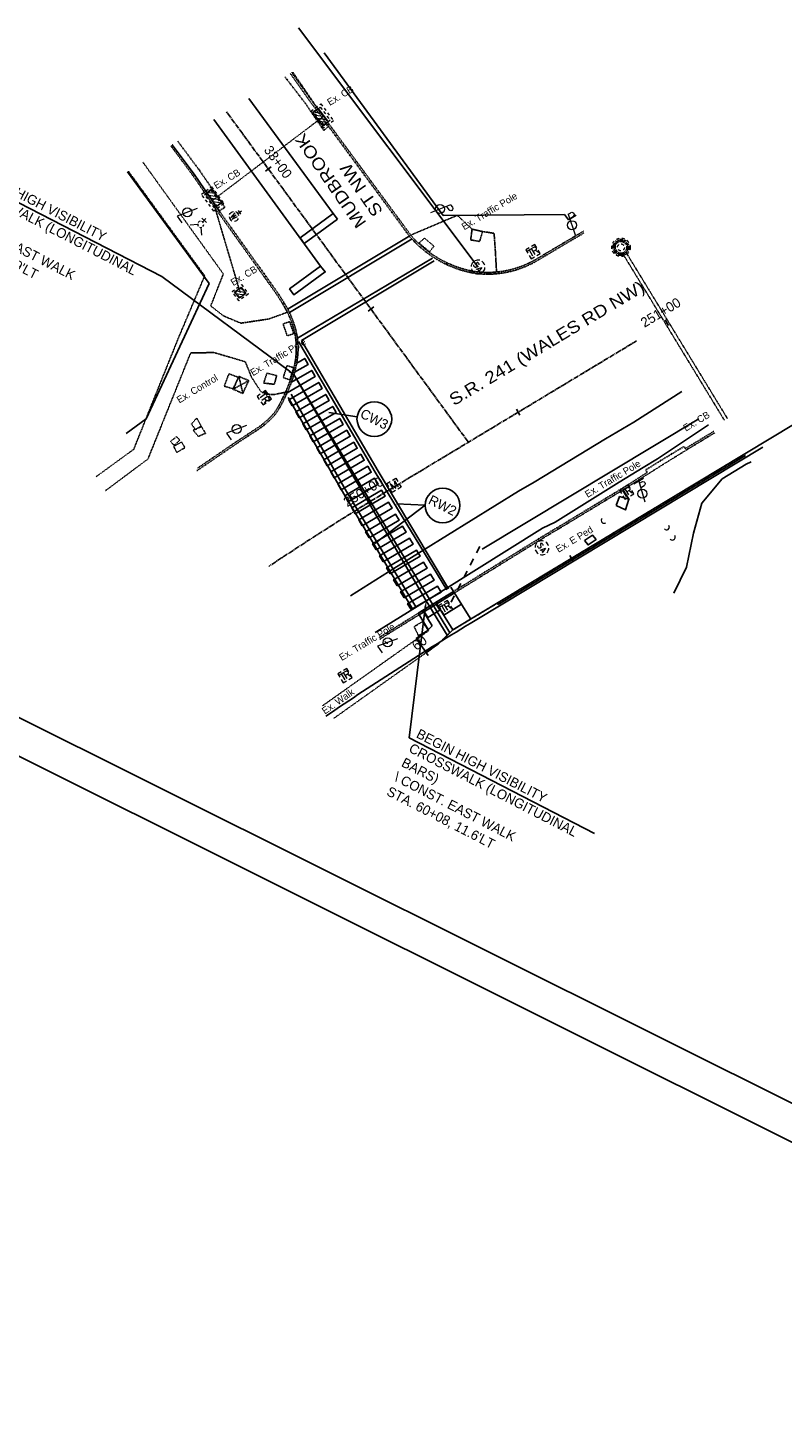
# Model space of a CAD drawing. Header units: feet. Extents: x 2248442 to 2250114, y 437700 to 439537.
# Tile 2 of 10: x 2248665 to 2248883, y 438262 to 438666. Entities that reach past the tile are written whole.
import ezdxf
from ezdxf import colors
from ezdxf.entities.mleader import LeaderData, LeaderLine
from ezdxf.math import Vec2, Vec3

# ---------------------------------------------------------------- set-up
doc = ezdxf.new("R2010")
doc.units = ezdxf.units.FT
doc.header["$MEASUREMENT"] = 0
doc.header["$PDMODE"] = 3
for name, pattern in [('CL', [2, 0.3, -0.15, 1.4, -0.15]), ('dsolidcl', [0]), ('OhDOT_USTN1', [0.055, 0.014, -0.041]), ('OhDOT_USTN2', [0.11, 0.069, -0.041]), ('OhDOT_USTN3', [0.22, 0.165, -0.055]), ('OhDOT_USTN4', [0.22, 0.11, -0.041, 0.028, -0.041]), ('OhDOT_USTN5', [0.11, 0.055, -0.055]), ('OhDOT_USTN6', [0.223, 0.083, -0.028, 0.028, -0.028, 0.028, -0.028]), ('OhDOT_USTN7', [0.221, 0.11, -0.028, 0.055, -0.028]), ('REDO_Drainage01', [1.6, 0.85, -0.75]), ('rowex', [0]), ('sanex', [0]), ('treert', [0]), ('waterex', [0])]:
    doc.linetypes.add(name, pattern=pattern)
for name, color, linetype in [('BD_X_Building', 231, 'Continuous'), ('DR_X_Cells', 151, 'OhDOT_USTN2'), ('DR_X_Storm_Sewer', 151, 'OhDOT_USTN5'), ('GE_P_CL', 7, 'CL'), ('GE_P_CL_Text', 7, 'Continuous'), ('LT_X_Foundation', 7, 'OhDOT_USTN1'), ('LT_X_Poles', 2, 'Continuous'), ('PF_P_Text', 7, 'Continuous'), ('PM_P_Crosswalk', 7, 'Continuous'), ('PM_X_CL_Double_Solid', 2, 'dsolidcl'), ('PM_X_Crosswalk', 7, 'Continuous'), ('PM_X_Edge_Line', 2, 'Continuous'), ('PM_X_Stop_Line', 7, 'Continuous'), ('PV_P_Curb', 120, 'Continuous'), ('PV_P_EOP', 7, 'Continuous'), ('PV_P_Saw_Cut_Line', 62, 'Continuous'), ('PV_P_Walk', 231, 'Continuous'), ('PV_X_Curb', 120, 'OhDOT_USTN1'), ('PV_X_EOP', 7, 'OhDOT_USTN3'), ('PV_X_Text', 7, 'Continuous'), ('PV_X_Walk', 120, 'OhDOT_USTN5'), ('RD_X_Cells', 7, 'Continuous'), ('RD_X_Wall', 120, 'OhDOT_USTN1'), ('RW_X_Fee_RW', 6, 'rowex'), ('SG_X_Conc_Work_Pad', 42, 'OhDOT_USTN2'), ('SG_X_Controllers', 7, 'OhDOT_USTN3'), ('SG_X_Foundation', 61, 'OhDOT_USTN1'), ('SG_X_PullBox', 7, 'Continuous'), ('SH_Border', 7, 'Continuous'), ('SH_Data', 7, 'Continuous'), ('SV_X_Mon_Cells_Found', 7, 'Continuous'), ('TX_P_20', 7, 'Continuous'), ('UT_X_Electric_Cells', 1, 'Continuous'), ('UT_X_Misc_Cells', 7, 'Continuous'), ('UT_X_Sanitary_Cells', 3, 'Continuous'), ('UT_X_Sanitary_Line', 3, 'sanex'), ('UT_X_Water', 133, 'waterex'), ('UT_X_Water_Cells', 133, 'Continuous'), ('VG_X_Tree_Line_Rt', 3, 'treert')]:
    doc.layers.add(name, color=color, linetype=linetype)
doc.styles.add('Font 70-Main Title', font='txt', dxfattribs={"width": 1.15, "height": 0.25})
doc.styles.add('Slanted-Normal', font='font31.shx', dxfattribs={"height": 0.14})
doc.styles.get("Standard").update_dxf_attribs({"font": 'arial.ttf'})
doc.styles.add('Straight-Normal', font='font30.shx', dxfattribs={"height": 0.14})

# ---------------------------------------------------------------- blocks, each defined once
blk = doc.blocks.new('MH1D-X')
at = {"layer": 'Defpoints', "color": 61, "linetype": 'OhDOT_USTN6', "lineweight": 53}
blk.add_circle((0, 0), 2, dxfattribs=at)
at = {"layer": 'Defpoints', "color": 20, "linetype": 'REDO_Drainage01', "lineweight": 0}
blk.add_circle((0, 0), 2, dxfattribs=at)
at = {"layer": 'DR_X_Cells', "color": 151, "linetype": 'REDO_Drainage01', "lineweight": 0}
for radius in [2.67, 1]:
    blk.add_circle((0, 0), radius, dxfattribs=at)
blk = doc.blocks.new('A$Cadc35c04')
at = {"layer": 'DR_X_Cells'}
blk.add_blockref('MH1D-X', (0, 0), dxfattribs=at)
blk = doc.blocks.new('CB3-X')
at = {"layer": 'Defpoints', "color": 20, "linetype": 'REDO_Drainage01', "lineweight": 0}
blk.add_lwpolyline([(-2.37, 0.75), (2.37, 0.75), (2.37, -1.5), (-2.37, -1.5), (-2.37, 0.75)], close=True, dxfattribs=at)
at = {"layer": 'Defpoints', "color": 21, "linetype": 'OhDOT_USTN2', "lineweight": 53}
blk.add_point((0, 1.42), dxfattribs=at)
at = {"layer": 'Defpoints', "color": 61, "linetype": 'OhDOT_USTN6', "lineweight": 53}
for p in [(0, 0.75), (-2.37, -0.37), (0, -1.5), (2.37, -0.37)]:
    blk.add_point(p, dxfattribs=at)
at = {"layer": 'Defpoints', "color": 21, "linetype": 'OhDOT_USTN5', "lineweight": 53}
blk.add_point((0, 0), dxfattribs=at)
at = {"layer": 'Defpoints', "color": 40, "linetype": 'OhDOT_USTN4', "lineweight": 53}
blk.add_point((0, 0), dxfattribs=at)
at = {"layer": 'Defpoints', "color": 151, "linetype": 'OhDOT_USTN7', "lineweight": 53}
blk.add_point((0, -0.37), dxfattribs=at)
at = {"layer": 'Defpoints', "color": 223, "linetype": 'OhDOT_USTN1', "lineweight": 53}
blk.add_point((0, -2.17), dxfattribs=at)
at = {"layer": 'DR_X_Cells', "color": 151, "linetype": 'Continuous', "lineweight": 0}
for p, q in [((-2.5, -1.76), (-0.75, 0)), ((-2.5, -0.63), (-1.88, 0)), ((-1.44, -1.83), (0.38, 0)), ((-0.31, -1.83), (1.51, 0)), ((0.82, -1.83), (2.5, -0.14)), ((1.94, -1.83), (2.5, -1.28))]:
    blk.add_line(p, q, dxfattribs=at)
at = {"layer": 'DR_X_Cells', "color": 151, "linetype": 'REDO_Drainage01', "lineweight": 0}
blk.add_lwpolyline([(-3.04, 1.42), (3.04, 1.42), (3.04, -2.17), (-3.04, -2.17), (-3.04, 1.42)], close=True, dxfattribs=at)
at = {"layer": 'DR_X_Cells', "color": 151, "linetype": 'Continuous', "lineweight": 0, "flags": 128}
blk.add_lwpolyline([(-2.5, 0), (2.5, 0), (2.5, -1.83), (-2.5, -1.83), (-2.5, 0)], close=True, dxfattribs=at)
blk = doc.blocks.new('LPOLE')
at = {"layer": 'LT_X_Poles', "color": 2, "linetype": 'Continuous', "lineweight": 0, "flags": 128}
blk.add_lwpolyline([(0.039, 0.148), (-0.039, -0.152), (0.079, -0.152)], dxfattribs=at)
at = {"layer": 'LT_X_Poles', "color": 2, "linetype": 'Continuous', "lineweight": 0}
blk.add_circle((0, 0), 0.065, dxfattribs=at)
blk = doc.blocks.new('FH')
at = {"layer": 'UT_X_Water_Cells', "color": 133, "linetype": 'Continuous', "lineweight": 0}
for p, q in [((0.06, 0.103), (-0.06, 0.103)), ((0, 0.06), (0, 0.146)), ((-0.042, -0.042), (-0.146, -0.146)), ((0.042, -0.042), (0.146, -0.146))]:
    blk.add_line(p, q, dxfattribs=at)
for start, end in [(140.021, 184.0629), (68.1395, 112.038), (356.0165, 39.9889), (211.8788, 255.8479), (283.8239, 329.9097)]:
    blk.add_arc((0, 0), 0.06, start, end, dxfattribs=at)
blk = doc.blocks.new('CB22B-X')
at = {"layer": 'Defpoints', "color": 20, "linetype": 'REDO_Drainage01', "lineweight": 0}
blk.add_lwpolyline([(-1, 1), (1, 1), (1, -1), (-1, -1), (-1, 1)], close=True, dxfattribs=at)
at = {"layer": 'DR_X_Cells', "color": 151, "linetype": 'Continuous', "lineweight": 0}
for p, q in [((-1.15, -0.61), (0.61, 1.15)), ((-1.15, 0.52), (-0.52, 1.15)), ((-0.55, -1.15), (1.15, 0.55)), ((0.58, -1.15), (1.15, -0.58))]:
    blk.add_line(p, q, dxfattribs=at)
at = {"layer": 'DR_X_Cells', "color": 151, "linetype": 'REDO_Drainage01', "lineweight": 0}
blk.add_lwpolyline([(-1.67, 1.67), (1.67, 1.67), (1.67, -1.67), (-1.67, -1.67), (-1.67, 1.67)], close=True, dxfattribs=at)
at = {"layer": 'DR_X_Cells', "color": 151, "linetype": 'Continuous', "lineweight": 0, "flags": 128}
blk.add_lwpolyline([(-1.15, 1.15), (1.15, 1.15), (1.15, -1.15), (-1.15, -1.15), (-1.15, 1.15)], close=True, dxfattribs=at)
blk = doc.blocks.new('SIGPB')
at = {"layer": 'SG_X_PullBox', "color": 7, "linetype": 'Continuous', "lineweight": 0, "flags": 128}
for points in [[(-0.02, 0.075), (-0.075, 0.075), (-0.075, 0.02)], [(-0.068, 0.05), (-0.006, 0.05)], [(-0.036, 0.05), (-0.036, -0.05)], [(0.006, -0.05), (0.006, 0.05), (0.043, 0.05), (0.047, 0.049), (0.053, 0.048), (0.055, 0.046), (0.058, 0.044), (0.061, 0.041), (0.063, 0.037), (0.065, 0.03), (0.065, 0.021), (0.064, 0.018), (0.062, 0.013), (0.059, 0.007), (0.056, 0.005), (0.054, 0.004), (0.052, 0.003), (0.05, 0.002), (0.043, 0.001), (0.006, 0.001)], [(0.075, 0.02), (0.075, 0.075), (0.02, 0.075)], [(0.043, 0.001), (0.065, -0.05)], [(-0.075, -0.02), (-0.075, -0.075), (-0.02, -0.075)], [(0.02, -0.075), (0.075, -0.075), (0.075, -0.02)]]:
    blk.add_lwpolyline(points, dxfattribs=at)
blk = doc.blocks.new('TPW')
at = {"layer": 'UT_X_Misc_Cells', "color": 30, "linetype": 'Continuous', "lineweight": 0}
for p, q in [((0.128, 0.18), (-0.032, 0.18)), ((0.048, 0.18), (-0.032, -0.12)), ((0.023, 0.086), (0.083, 0.086)), ((0.04, 0.15), (0.083, 0.15))]:
    blk.add_line(p, q, dxfattribs=at)
blk.add_circle((0, 0), 0.065, dxfattribs=at)
at = {"layer": 'UT_X_Misc_Cells', "color": 30, "linetype": 'Continuous', "lineweight": 0, "extrusion": (0, 0, -1)}
blk.add_arc((-0.083, 0.118), 0.0319, 88.8767, 271.1233, dxfattribs=at)
blk = doc.blocks.new('DM')
at = {"layer": 'UT_X_Misc_Cells', "linetype": 'Continuous', "lineweight": 0}
h = blk.add_hatch(color=2, dxfattribs=at)
edge = h.paths.add_edge_path()
edge.add_arc((0, 0), 0.01, 0, 360)
at = {"layer": 'UT_X_Misc_Cells', "color": 2, "linetype": 'Continuous', "lineweight": 0}
blk.add_arc((0.04, 0), 0.04, 90, 270, dxfattribs=at)
blk = doc.blocks.new('SMH')
at = {"layer": 'Defpoints', "color": 3, "linetype": 'Continuous', "lineweight": 30}
blk.add_point((0, 0), dxfattribs=at)
at = {"layer": 'UT_X_Sanitary_Cells', "color": 3, "linetype": 'Continuous', "lineweight": 0, "flags": 128}
for points in [[(-0.017, 0.034), (-0.018, 0.036), (-0.02, 0.037), (-0.025, 0.039), (-0.032, 0.04), (-0.037, 0.04), (-0.039, 0.04), (-0.047, 0.038), (-0.054, 0.034), (-0.059, 0.029), (-0.06, 0.024), (-0.06, 0.02), (-0.059, 0.015), (-0.054, 0.011), (-0.019, -0.008), (-0.016, -0.01), (-0.015, -0.013), (-0.013, -0.017), (-0.013, -0.02), (-0.014, -0.024), (-0.015, -0.027), (-0.016, -0.03), (-0.017, -0.032), (-0.019, -0.034), (-0.02, -0.036), (-0.022, -0.037), (-0.025, -0.039), (-0.027, -0.039), (-0.032, -0.04), (-0.041, -0.04), (-0.047, -0.039), (-0.055, -0.034), (-0.06, -0.031)], [(0.01, -0.04), (0.036, 0.04), (0.06, -0.04)], [(0.054, -0.021), (0.017, -0.021)]]:
    blk.add_lwpolyline(points, dxfattribs=at)
at = {"layer": 'UT_X_Sanitary_Cells', "color": 3, "linetype": 'Continuous', "lineweight": 0}
for start, end in [(130.0806, 170.0721), (70.0577, 110.1061), (10.0169, 50.0392), (190.0169, 230.0392), (250.0577, 290.0473), (310.0114, 350.0264)]:
    blk.add_arc((0, 0), 0.1, start, end, dxfattribs=at)
blk = doc.blocks.new('WGV')
at = {"layer": 'UT_X_Water_Cells', "color": 133, "linetype": 'Continuous', "lineweight": 0}
for p, q in [((0.032, 0.102), (-0.032, 0.102)), ((0, 0.07), (0, 0.134))]:
    blk.add_line(p, q, dxfattribs=at)
at = {"layer": 'UT_X_Water_Cells', "color": 133, "linetype": 'Continuous', "lineweight": 0, "flags": 128}
blk.add_lwpolyline([(-0.032, 0.041), (-0.016, -0.045), (0, 0.041), (0.016, -0.045), (0.032, 0.041)], dxfattribs=at)
at = {"layer": 'UT_X_Water_Cells', "color": 133, "linetype": 'Continuous', "lineweight": 0, "extrusion": (0, 0, -1)}
blk.add_arc((0, 0), 0.07, 330.0184, 29.9816, dxfattribs=at)
at = {"layer": 'UT_X_Water_Cells', "color": 133, "linetype": 'Continuous', "lineweight": 0}
for start, end in [(60.0184, 120.0157), (330.0184, 29.9816), (239.9843, 299.9816)]:
    blk.add_arc((0, 0), 0.07, start, end, dxfattribs=at)
blk = doc.blocks.new('PP')
at = {"layer": 'UT_X_Electric_Cells', "color": 1, "linetype": 'Continuous', "lineweight": 0}
for p, q in [((0.043, 0.16), (-0.037, -0.14)), ((0.026, 0.096), (0.085, 0.096)), ((0.043, 0.16), (0.085, 0.16))]:
    blk.add_line(p, q, dxfattribs=at)
blk.add_circle((0, 0), 0.065, dxfattribs=at)
at = {"layer": 'UT_X_Electric_Cells', "color": 1, "linetype": 'Continuous', "lineweight": 0, "extrusion": (0, 0, -1)}
blk.add_arc((-0.086, 0.128), 0.0319, 88.8767, 271.1233, dxfattribs=at)
blk = doc.blocks.new('MONBX')
at = {"layer": 'SV_X_Mon_Cells_Found', "color": 7, "linetype": 'Continuous', "lineweight": 0, "flags": 128}
for points in [[(-0.075, 0.019), (-0.075, 0.075), (-0.019, 0.075)], [(-0.037, -0.05), (-0.037, 0.05), (0, -0.05), (0.037, 0.05), (0.037, -0.05)], [(0.018, 0.075), (0.075, 0.075), (0.075, 0.019)], [(-0.019, -0.075), (-0.075, -0.075), (-0.075, -0.019)], [(0.075, -0.019), (0.075, -0.075), (0.018, -0.075)]]:
    blk.add_lwpolyline(points, dxfattribs=at)

msp = doc.modelspace()

# ---------------------------------------------------------------- linework, layer by layer
at = {"elevation": 3256.345}
msp.add_lwpolyline([(2248834.522, 438528.175), (2248837.228, 438526.956), (2248838.159, 438530.012), (2248835.505, 438530.765), (2248834.522, 438528.175)], dxfattribs=at)
at = {"elevation": 3255.252}
msp.add_lwpolyline([(2248825.457, 438518.16), (2248826.465, 438516.875), (2248828.735, 438518.415), (2248827.75, 438519.654)], close=True, dxfattribs=at)
at = {"layer": 'DR_X_Cells'}
for p, q in [((2248836.498, 438600.696, 3255.966), (2248865.739, 438552.746, 3255.283)), ((2248837.352, 438601.217, 3255.966), (2248866.565, 438553.313, 3255.284))]:
    msp.add_line(p, q, dxfattribs=at)
at = {"layer": 'DR_X_Storm_Sewer'}
msp.add_line((2248706.619, 438632.202, 3257.191), (2248718.303, 438616.185, 3257.191), dxfattribs=at)
at = {"layer": 'DR_X_Storm_Sewer', "elevation": 3255.89}
msp.add_lwpolyline([(2248741.347, 438653.134), (2248750.137, 438640.301), (2248718.303, 438616.185), (2248726.23, 438589.533)], dxfattribs=at)
at = {"layer": 'GE_P_CL', "color": 1}
for p, q in [((2248722.298, 438641.652, 4344.144), (2248791.966, 438546.451, 4344.144)), ((2248770.644, 438533.599, 2172.87), (2248840.398, 438575.644, 2172.87)), ((2248783.292, 438488.282, 3256.497), (2248787.504, 438492.377, 3256.497))]:
    msp.add_line(p, q, dxfattribs=at)
at = {"layer": 'GE_P_CL', "color": 1, "elevation": 3256.497}
for points in [[(2248779.828, 438485.825), (2248783.091, 438488.138), (2248787.504, 438492.377), (2248792.643, 438495.475), (2248872.12, 438543.388)], [(2248871.367, 438542.934), (2248821.659, 438512.967)]]:
    msp.add_lwpolyline(points, dxfattribs=at)
at = {"layer": 'GE_P_CL', "color": 1}
msp.add_arc((2249263.607, 437715.749, 2172.87), 954.93, 121.079653, 123.651152, dxfattribs=at)
at = {"layer": 'GE_P_CL_Text'}
for p, q in [((2248733.537, 438624.601, 1.597), (2248735.151, 438625.782, 1.597)), ((2248763.065, 438584.251, 1.597), (2248764.679, 438585.432, 1.597)), ((2248849.646, 438580.05, 2172.87), (2248848.614, 438581.763, 2172.87)), ((2248806.824, 438554.239, 2172.87), (2248805.791, 438555.952, 2172.87)), ((2248764.028, 438528.401, 2172.87), (2248762.98, 438530.105, 2172.87)), ((2248822.173, 438512.114, 3256.497), (2248821.141, 438513.827, 3256.497)), ((2248780.406, 438485.009, 2172.87), (2248779.249, 438486.64, 2172.87))]:
    msp.add_line(p, q, dxfattribs=at)
for centre in [(2248764.865, 438553.109, -1076.636), (2248784.54, 438528.24, 2179.855)]:
    msp.add_circle(centre, 5, dxfattribs=at)
at = {"layer": 'PF_P_Text'}
for p, q in [((2248751.717, 438554.971, -1076.636), (2248759.903, 438553.718, -1076.636)), ((2248765.01, 438517.296, 2179.855), (2248779.54, 438528.303, 2179.855)), ((2248771.266, 438528.654, 2179.855), (2248779.54, 438528.303, 2179.855))]:
    msp.add_line(p, q, dxfattribs=at)
at = {"layer": 'PM_P_Crosswalk'}
for p, q in [((2248741.717, 438565.983, 2172.87), (2248786.609, 438491.517, 2172.87)), ((2248795.235, 438516.382, -2172.87), (2248794.319, 438514.604, -2172.87)), ((2248793.403, 438512.827, -2172.87), (2248792.486, 438511.049, -2172.87)), ((2248791.57, 438509.271, -2172.87), (2248790.654, 438507.493, -2172.87)), ((2248789.738, 438505.715, -2172.87), (2248788.821, 438503.938, -2172.87)), ((2248779.783, 438500.71, 2172.87), (2248785.881, 438490.817, 2172.87)), ((2248787.905, 438502.16, -2172.87), (2248786.989, 438500.382, -2172.87))]:
    msp.add_line(p, q, dxfattribs=at)
for points, elevation in [([(2248741.89, 438566.591), (2248745.815, 438568.881), (2248744.807, 438570.608), (2248742.496, 438569.26)], -2172.87), ([(2248739.723, 438560.697), (2248747.83, 438565.425), (2248746.823, 438567.153), (2248740.974, 438563.742)], -2172.87), ([(2248741.717, 438565.983), (2248779.783, 438500.71)], 3256.498)]:
    msp.add_lwpolyline(points, dxfattribs=dict(at, elevation=elevation))
at = {"layer": 'PM_P_Crosswalk', "elevation": -2172.87}
for points in [[(2248741.207, 438556.932), (2248749.845, 438561.97), (2248748.838, 438563.698), (2248740.199, 438558.66)], [(2248743.222, 438553.477), (2248751.86, 438558.514), (2248750.853, 438560.242), (2248742.214, 438555.204)], [(2248745.237, 438550.021), (2248753.875, 438555.059), (2248752.868, 438556.787), (2248744.23, 438551.749)], [(2248747.252, 438546.566), (2248755.891, 438551.604), (2248754.883, 438553.331), (2248746.245, 438548.294)], [(2248749.267, 438543.111), (2248757.906, 438548.148), (2248756.898, 438549.876), (2248748.26, 438544.838)], [(2248751.282, 438539.655), (2248759.921, 438544.693), (2248758.913, 438546.421), (2248750.275, 438541.383)], [(2248753.298, 438536.2), (2248761.936, 438541.238), (2248760.928, 438542.965), (2248752.29, 438537.928)], [(2248755.313, 438532.745), (2248763.951, 438537.782), (2248762.943, 438539.51), (2248754.305, 438534.472)], [(2248757.328, 438529.289), (2248765.966, 438534.327), (2248764.959, 438536.055), (2248756.32, 438531.017)], [(2248759.343, 438525.834), (2248767.981, 438530.872), (2248766.974, 438532.599), (2248758.335, 438527.562)], [(2248761.358, 438522.379), (2248769.996, 438527.416), (2248768.989, 438529.144), (2248760.35, 438524.106)], [(2248763.373, 438518.923), (2248772.011, 438523.961), (2248771.004, 438525.689), (2248762.366, 438520.651)], [(2248765.388, 438515.468), (2248774.027, 438520.506), (2248773.019, 438522.233), (2248764.381, 438517.196)], [(2248767.403, 438512.013), (2248776.042, 438517.05), (2248775.034, 438518.778), (2248766.396, 438513.74)], [(2248769.418, 438508.557), (2248778.057, 438513.595), (2248777.049, 438515.323), (2248768.411, 438510.285)], [(2248771.434, 438505.102), (2248780.072, 438510.14), (2248779.064, 438511.867), (2248770.426, 438506.83)], [(2248773.449, 438501.647), (2248782.087, 438506.684), (2248781.079, 438508.412), (2248772.441, 438503.374)], [(2248775.464, 438498.191), (2248784.102, 438503.229), (2248783.095, 438504.957), (2248774.456, 438499.919)]]:
    msp.add_lwpolyline(points, close=True, dxfattribs=at)
at = {"layer": 'PM_X_CL_Double_Solid'}
msp.add_line((2248753.039, 438612.387, 3256.119), (2248728.71, 438645.518, 3256.119), dxfattribs=at)
at = {"layer": 'PM_X_Crosswalk', "flags": 128}
for points, elevation in [([(2248740.048, 438584.879), (2248775.101, 438605.884)], 3256.044), ([(2248775.757, 438605.082), (2248740.468, 438583.88)], 3256.033), ([(2248742.742, 438576.429), (2248781.593, 438599.494)], 3256.208), ([(2248782.065, 438598.701), (2248743.919, 438575.756)], 3255.987), ([(2248785.717, 438503.919), (2248765.093, 438537.8), (2248743.012, 438575.461)], 3255.783), ([(2248743.919, 438575.756), (2248765.937, 438538.076), (2248786.269, 438504.172)], 3256.255), ([(2248740.918, 438560.289), (2248756.869, 438532.251), (2248776.784, 438499.044)], 3256.767), ([(2248740.038, 438559.349), (2248756.099, 438531.551), (2248775.9, 438498.47)], 3256.817)]:
    msp.add_lwpolyline(points, dxfattribs=dict(at, elevation=elevation))
at = {"layer": 'PM_X_Edge_Line'}
msp.add_line((2248718.602, 438639.425, 3257.765), (2248749.364, 438597.195, 3257.765), dxfattribs=at)
at = {"layer": 'PM_X_Edge_Line', "flags": 128}
for points, elevation in [([(2248757.993, 438502.142), (2248768.967, 438509.081), (2248779.163, 438515.387), (2248806.442, 438532.335), (2248810.882, 438534.898), (2248831.436, 438547.454), (2248839.594, 438552.272), (2248853.482, 438561.11)], 3255.972), ([(2248765.096, 438491.615), (2248767.589, 438493.113), (2248783.986, 438503.329), (2248813.291, 438521.718), (2248816.936, 438523.454), (2248835.429, 438534.957), (2248842.292, 438539.183), (2248846.438, 438541.635), (2248861.097, 438551.435)], 3255.848)]:
    msp.add_lwpolyline(points, dxfattribs=dict(at, elevation=elevation))
at = {"layer": 'PM_X_Stop_Line'}
for p, q in [((2248753.039, 438612.387, 3256.119), (2248743.449, 438605.316, 2364.568)), ((2248754.226, 438610.777, 3256.119), (2248744.635, 438603.707, 2364.568)), ((2248753.039, 438612.387, 3256.119), (2248754.226, 438610.777, 3256.119)), ((2248743.449, 438605.316, 2364.568), (2248744.635, 438603.707, 2364.568))]:
    msp.add_line(p, q, dxfattribs=at)
at = {"layer": 'PM_X_Stop_Line', "elevation": 3257.765, "flags": 128}
msp.add_lwpolyline([(2248749.364, 438597.195), (2248740.463, 438590.654), (2248741.682, 438588.892), (2248750.717, 438595.554), (2248749.364, 438597.195)], dxfattribs=at)
at = {"layer": 'PV_P_Curb'}
msp.add_line((2248800.507, 438499.631, 3256.497), (2248800.248, 438500.06, 3256.497), dxfattribs=at)
at = {"layer": 'PV_P_Curb', "elevation": 3256.497}
for points in [[(2248871.804, 438542.613), (2248800.507, 438499.631)], [(2248777.784, 438496.719), (2248787.976, 438503.021)]]:
    msp.add_lwpolyline(points, dxfattribs=at)
msp.add_lwpolyline([(2248783.925, 438498.165), (2248783.925, 438498.165)], close=True, dxfattribs=at)
at = {"layer": 'PV_P_EOP'}
msp.add_lwpolyline([(2248777.521, 438497.144), (2248787.713, 438503.447)], dxfattribs=at)
at = {"layer": 'PV_P_Saw_Cut_Line'}
msp.add_line((2248787.713, 438503.447, 2172.87), (2248786.924, 438504.722, 3256.497), dxfattribs=at)
at = {"layer": 'PV_P_Walk'}
msp.add_line((2248780.072, 438492.124, 2172.87), (2248781.519, 438493.531, 2172.87), dxfattribs=at)
for points, elevation in [([(2248787.504, 438492.377), (2248886.075, 438551.801)], 3256.491), ([(2248838.245, 438529.967), (2248836.509, 438532.678)], 3256.346), ([(2248787.504, 438492.377), (2248782.61, 438500.291)], 3256.497), ([(2248783.719, 438498.037), (2248782.668, 438499.738)], 3256.497), ([(2248784.87, 438496.637), (2248782.873, 438499.866)], 3256.497), ([(2248784.87, 438496.637), (2248790.009, 438499.734)], 2172.87), ([(2248787.713, 438503.447), (2248792.643, 438495.475)], 2172.87), ([(2248780.418, 438492.46), (2248777.521, 438497.144)], 3256.497), ([(2248781.519, 438493.531), (2248778.797, 438497.933)], 3256.497), ([(2248780.317, 438495.934), (2248779.266, 438497.635)], 3256.497), ([(2248780.317, 438495.934), (2248783.719, 438498.037)], 3256.497), ([(2248780.043, 438492.107), (2248776.936, 438489.903)], 2172.87), ([(2248783.091, 438488.138), (2248787.504, 438492.377)], 3256.497), ([(2248779.828, 438485.825), (2248776.936, 438489.903)], 2172.87), ([(2248779.828, 438485.825), (2248777.067, 438489.718)], 3256.497), ([(2248779.828, 438485.825), (2248783.091, 438488.138)], 3256.497)]:
    msp.add_lwpolyline(points, dxfattribs=dict(at, elevation=elevation))
at = {"layer": 'PV_X_Curb'}
for p, q in [((2248740.65, 438652.714, 3256.084), (2248746.531, 438644.396, 3256.084)), ((2248741.079, 438652.973, 3256.084), (2248746.935, 438644.69, 3256.084)), ((2248746.531, 438644.396, 3256.084), (2248751.701, 438637.466, 3256.084)), ((2248746.935, 438644.69, 3256.084), (2248752.33, 438637.459, 3256.084)), ((2248712.74, 438623.108, 3255.579), (2248706.182, 438631.939, 3255.579)), ((2248719.732, 438612.867, 3255.579), (2248712.74, 438623.108, 3255.579)), ((2248719.738, 438612.859, 3255.579), (2248736.184, 438589.828, 3256.774)), ((2248731.959, 438551.107, 3256.774), (2248724.441, 438546.16, 3256.774)), ((2248724.433, 438546.155, 3256.774), (2248713.98, 438539.007, 3256.774))]:
    msp.add_line(p, q, dxfattribs=at)
for points, elevation in [([(2248775.516, 438605.946), (2248752.327, 438637.459)], 3256.003), ([(2248811.811, 438599.4), (2248825.109, 438607.277)], 3256.003), ([(2248766.48, 438489.666), (2248768.518, 438490.988), (2248814.317, 438519.311), (2248818.252, 438521.652), (2248836.827, 438532.882), (2248844.226, 438537.618), (2248844.226, 438537.618), (2248847.645, 438539.788), (2248854.299, 438543.918), (2248854.299, 438543.918), (2248862.933, 438549.152)], 3255.786)]:
    msp.add_lwpolyline(points, dxfattribs=dict(at, elevation=elevation))
for centre, radius, start, end in [((2248799.181, 438626.516, 3256.003), 31.353, 220.92497, 259.56689), ((2248797.557, 438622.651, 3255.972), 27.272, 261.41744, 301.49407)]:
    msp.add_arc(centre, radius, start, end, dxfattribs=at)
msp.add_open_spline([(2248731.922, 438551.08, 3256.774), (2248732.218, 438551.317, 3256.774), (2248732.514, 438551.553, 3256.774), (2248733.388, 438552.265, 3256.774), (2248733.955, 438552.744, 3256.774), (2248734.933, 438553.672, 3256.774), (2248735.355, 438554.113, 3256.774), (2248736.376, 438555.356, 3256.774), (2248736.918, 438556.226, 3256.774), (2248737.744, 438557.739, 3256.774), (2248738.054, 438558.356, 3256.774), (2248738.66, 438559.59, 3256.774), (2248738.953, 438560.208, 3256.774), (2248739.797, 438562.073, 3256.774), (2248740.311, 438563.33, 3256.774), (2248741.642, 438567.189, 3256.774), (2248742.252, 438569.896, 3256.774), (2248742.416, 438573.635, 3256.774), (2248742.387, 438574.671, 3256.774), (2248742.168, 438576.731, 3256.774), (2248741.98, 438577.757, 3256.774), (2248741.21, 438580.792, 3256.774), (2248740.424, 438582.759, 3256.774), (2248738.484, 438586.411, 3256.774), (2248737.335, 438588.118, 3256.774), (2248736.176, 438589.84, 3256.774)], degree=3, knots=[0, 0, 0, 0, 1.1254377, 1.1254377, 3.3763132, 3.3763132, 5.2811061, 5.2811061, 8.4460766, 8.4460766, 10.5111361, 10.5111361, 12.5761957, 12.5761957, 16.7063147, 16.7063147, 24.9665529, 24.9665529, 28.1391565, 28.1391565, 31.31176, 31.31176, 37.6569671, 37.6569671, 43.8828561, 43.8828561, 43.8828561, 43.8828561], dxfattribs=at)
at = {"layer": 'PV_X_EOP'}
for p, q in [((2248744.998, 438644.11, 3256.003), (2248739.078, 438651.766, 3256.003)), ((2248750.285, 438636.319, 3256.003), (2248744.998, 438644.11, 3256.003)), ((2248751.701, 438637.466, 3256.003), (2248750.285, 438636.319, 3256.003)), ((2248775.113, 438605.65, 3256.003), (2248751.701, 438637.466, 3256.003)), ((2248708.242, 438633.18, 3256.774), (2248714.451, 438624.848, 3256.774)), ((2248714.451, 438624.848, 3256.774), (2248721.827, 438614.105, 3256.774)), ((2248721.827, 438614.105, 3255.709), (2248720.145, 438613.149, 3255.579)), ((2248720.145, 438613.149, 3255.579), (2248736.591, 438590.119, 3256.774)), ((2248736.199, 438554.353, 3256.774), (2248736.199, 438554.353, 3256.774)), ((2248732.234, 438550.689, 3256.774), (2248724.716, 438545.742, 3256.774)), ((2248724.716, 438545.742, 3256.774), (2248713.767, 438538.256, 3256.774))]:
    msp.add_line(p, q, dxfattribs=at)
for points, elevation in [([(2248812.066, 438598.969), (2248825.236, 438606.771)], 3256.003), ([(2248766.208, 438490.085), (2248768.25, 438491.41), (2248814.057, 438519.739), (2248817.995, 438522.081), (2248836.563, 438533.307), (2248843.495, 438537.744), (2248842.979, 438538.408), (2248846.668, 438540.733), (2248854.069, 438545.212), (2248854.459, 438544.6), (2248862.658, 438549.57)], 3255.786)]:
    msp.add_lwpolyline(points, dxfattribs=dict(at, elevation=elevation))
for centre, radius, start, end in [((2248799.181, 438626.516, 3256.003), 31.853, 220.92497, 259.56689), ((2248797.557, 438622.651, 3255.972), 27.772, 261.41744, 301.49407)]:
    msp.add_arc(centre, radius, start, end, dxfattribs=at)
msp.add_spline([(2248732.234, 438550.689, 3256.774), (2248736.199, 438554.353, 3256.774), (2248738.612, 438558.36, 3256.774), (2248741.372, 438564.882, 3256.774), (2248742.851, 438574.853, 3256.774), (2248740.01, 438584.602, 3256.774), (2248736.591, 438590.119, 3256.774)], degree=3, dxfattribs=at)
at = {"layer": 'PV_X_Walk'}
for p, q in [((2248698.208, 438627.132, 3257.995), (2248721.36, 438594.951, 3257.995)), ((2248715.996, 438594.414, 3257.634), (2248693.992, 438624.591, 3257.634)), ((2248708.396, 438576.436, 3257.634), (2248715.996, 438594.414, 3257.634)), ((2248721.36, 438594.951, 3257.995), (2248717.727, 438585.735, 3257.995)), ((2248717.727, 438585.735, 3257.995), (2248721.387, 438582.858, 3257.995)), ((2248721.387, 438582.858, 3257.995), (2248726.417, 438580.762, 3257.995)), ((2248726.417, 438580.762, 3257.995), (2248734.398, 438581.95, 3257.995)), ((2248734.398, 438581.95, 3257.995), (2248739.732, 438583.861, 3257.995)), ((2248695.534, 438544.399, 3257.634), (2248708.396, 438576.436, 3257.634)), ((2248684.697, 438536.502, 3257.634), (2248695.534, 438544.399, 3257.634))]:
    msp.add_line(p, q, dxfattribs=at)
at = {"layer": 'PV_X_Walk', "flags": 128}
for points, elevation in [([(2248800.07, 438595.542), (2248799.733, 438601.536), (2248799.364, 438606.655), (2248796.035, 438607.172), (2248793.027, 438607.837), (2248788.758, 438611.832), (2248775.567, 438606.235)], 3256.296), ([(2248739.727, 438560.954), (2248736.141, 438560.214), (2248734.186, 438560.263), (2248732.263, 438560.923), (2248729.479, 438565.176), (2248727.717, 438569.606), (2248723.934, 438570.755), (2248718.578, 438572.303), (2248711.935, 438572.162), (2248699.64, 438541.612), (2248687.421, 438532.491)], 3257.12)]:
    msp.add_lwpolyline(points, dxfattribs=dict(at, elevation=elevation))
for points, elevation in [([(2248779.32, 438605.245), (2248777.724, 438603.891), (2248780.751, 438601.342), (2248782.05, 438602.946)], 3256.177), ([(2248741.64, 438577.757), (2248740.465, 438581.204), (2248738.572, 438580.559), (2248739.747, 438577.112)], 3256.07), ([(2248740.512, 438564.455), (2248741.615, 438567.926), (2248739.709, 438568.531), (2248738.606, 438565.06)], 3256.498)]:
    msp.add_lwpolyline(points, close=True, dxfattribs=dict(at, elevation=elevation))
at = {"layer": 'PV_X_Walk', "elevation": 3256.497}
for points in [[(2248749.939, 438470.483), (2248780.525, 438492.171)], [(2248753.228, 438466.898), (2248779.828, 438485.825)]]:
    msp.add_lwpolyline(points, dxfattribs=at)
at = {"layer": 'RD_X_Cells'}
for p, q in [((2248713.147, 438623.398, 3255.579), (2248706.613, 438632.198, 3255.579)), ((2248720.145, 438613.149, 3255.579), (2248713.147, 438623.398, 3255.579))]:
    msp.add_line(p, q, dxfattribs=at)
at = {"layer": 'RD_X_Wall', "elevation": 3256.332}
msp.add_lwpolyline([(2248777.62, 438490.678), (2248776.313, 438493.295), (2248778.736, 438494.735), (2248780.324, 438492.273)], close=True, dxfattribs=at)
at = {"layer": 'RW_X_Fee_RW'}
for p, q in [((2248784.712, 438611.813, 3256.491), (2248750.456, 438658.625, 3256.491)), ((2248717.281, 438592.199, 3256.491), (2248693.704, 438624.417, 3256.491)), ((2248784.712, 438611.813, 3256.491), (2248819.622, 438612.079, 3256.491)), ((2248819.622, 438612.079, 3256.491), (2248820.773, 438610.519, 3256.491)), ((2248820.773, 438610.519, 3256.491), (2248823.05, 438611.891, 3256.491)), ((2248793.875, 438495.059, 2172.87), (2248876.823, 438545.056, 2172.87))]:
    msp.add_line(p, q, dxfattribs=at)
at = {"layer": 'RW_X_Fee_RW', "elevation": 3256.491}
msp.add_lwpolyline([(2248693.408, 438548.953), (2248699.136, 438553.204), (2248717.28, 438592.197)], dxfattribs=at)
at = {"layer": 'RW_X_Fee_RW'}
msp.add_arc((2249263.607, 437715.749, 3256.491), 909.93, 121.079653, 124.297175, dxfattribs=at)
at = {"layer": 'SG_X_Conc_Work_Pad', "color": 1}
for points, elevation in [([(2248725.701, 438565.132), (2248722.988, 438566.191), (2248721.625, 438562.612), (2248724.27, 438561.83), (2248725.701, 438565.132)], 3257.082), ([(2248712.159, 438551.693), (2248713.342, 438550.055), (2248714.94, 438551.157), (2248713.687, 438553.4), (2248712.159, 438551.693)], 3257.654), ([(2248707.197, 438545.548), (2248706.13, 438546.668), (2248707.902, 438548.058), (2248708.853, 438547.049), (2248707.197, 438545.548)], 3257.345)]:
    msp.add_lwpolyline(points, dxfattribs=dict(at, elevation=elevation))
at = {"layer": 'SG_X_Controllers', "color": 1}
for p, q in [((2248725.841, 438565.429, 3256.784), (2248724.139, 438561.732, 3256.784)), ((2248725.841, 438565.429, 3256.784), (2248728.681, 438564.211, 3256.784)), ((2248726.978, 438560.514, 3256.784), (2248725.841, 438565.429, 3256.784)), ((2248724.139, 438561.732, 3256.784), (2248726.978, 438560.514, 3256.784)), ((2248728.681, 438564.211, 3256.784), (2248726.978, 438560.514, 3256.784))]:
    msp.add_line(p, q, dxfattribs=at)
at = {"layer": 'SG_X_Controllers', "color": 1, "elevation": 3256.784}
msp.add_lwpolyline([(2248728.681, 438564.211), (2248724.139, 438561.732)], dxfattribs=at)
at = {"layer": 'SG_X_Foundation', "color": 1}
for points, elevation in [([(2248793.027, 438607.837), (2248792.61, 438604.766), (2248795.205, 438604.293), (2248796.035, 438607.172), (2248793.027, 438607.837)], 3256.947), ([(2248733.9, 438566.365), (2248736.72, 438565.655), (2248736.076, 438563.141), (2248732.998, 438563.5), (2248733.9, 438566.365)], 3256.784), ([(2248712.668, 438549.92), (2248715.103, 438550.928), (2248716.215, 438548.994), (2248714.156, 438548.137), (2248712.668, 438549.92)], 3257.804), ([(2248707.058, 438545.205), (2248709.335, 438546.532), (2248710.299, 438544.853), (2248707.946, 438543.517), (2248707.058, 438545.205)], 3257.483)]:
    msp.add_lwpolyline(points, dxfattribs=dict(at, elevation=elevation))
msp.add_arc((2248768.861, 438489.57, 3256.448), 1.057, 205.99258, 269.45277, dxfattribs=at)
at = {"layer": 'SH_Border'}
for p, q in [((2249045.595, 438275.755, 2172.87), (2248455.134, 438570.638, 2172.87)), ((2249050.074, 438262.341, 2172.87), (2248441.72, 438566.159, 2172.87))]:
    msp.add_line(p, q, dxfattribs=at)
at = {"layer": 'UT_X_Sanitary_Line'}
msp.add_line((2248743.038, 438665.83, 3258.473), (2248794.735, 438596.935, 3258.473), dxfattribs=at)
at = {"layer": 'UT_X_Water'}
msp.add_line((2248795.966, 438515.585, 2172.87), (2248858.39, 438553.212, 2172.87), dxfattribs=at)
at = {"layer": 'VG_X_Tree_Line_Rt', "elevation": 2172.87, "flags": 128}
msp.add_lwpolyline([(2248873.463, 438540.811), (2248871.952, 438540.101), (2248865.041, 438535.875), (2248859.251, 438528.93), (2248856.783, 438520.245), (2248854.828, 438510.401), (2248851.109, 438502.956)], dxfattribs=at)

# ---------------------------------------------------------------- block references
at = {"layer": 'BD_X_Building', "rotation": 333.4619806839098}
msp.add_blockref('A$Cadc35c04', (2248835.916, 438602.61, 3255.989), dxfattribs=at)
at = {"layer": 'DR_X_Cells'}
for p, rotation in [((2248750.12, 438640.683, 3255.386), 306.7359442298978), ((2248717.987, 438616.343, 3255.41), 126.7359442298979)]:
    msp.add_blockref('CB3-X', p, dxfattribs=dict(at, rotation=rotation))
at = {"layer": 'GE_P_CL', "color": 1, "xscale": 20, "yscale": 20, "zscale": 20, "rotation": 305.4246431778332}
for p in [(2248711.003, 438612.743, 3256.308), (2248725.201, 438550.229, 3257.49), (2248768.705, 438488.751, 3257.49)]:
    msp.add_blockref('LPOLE', p, dxfattribs=at)
at = {"layer": 'LT_X_Foundation', "xscale": 15, "yscale": 15, "zscale": 15, "rotation": 318.7976659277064}
msp.add_blockref('FH', (2248714.862, 438609.25, 4344.144), dxfattribs=at)
at = {"layer": 'LT_X_Foundation', "rotation": 306.4508118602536}
msp.add_blockref('CB22B-X', (2248726.23, 438589.533, 3256.064), dxfattribs=at)
at = {"layer": 'PV_X_Curb', "xscale": 20, "yscale": 20, "zscale": 20, "rotation": 31.07965349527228}
msp.add_blockref('MONBX', (2248770.539, 438534.05, 3255.373), dxfattribs=at)
at = {"layer": 'RD_X_Cells', "xscale": 20, "yscale": 20, "zscale": 20, "rotation": 306.1965979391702}
for name, p in [('WGV', (2248724.42, 438611.522, 3255.699)), ('PP', (2248783.763, 438613.654, 3256.786))]:
    msp.add_blockref(name, p, dxfattribs=at)
at = {"layer": 'RD_X_Wall', "xscale": 20, "yscale": 20, "zscale": 20, "rotation": 31.07965349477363}
for p in [(2248810.577, 438601.376, 3256.968), (2248837.528, 438532.071, 3256.186), (2248785.408, 438498.806, 3256.361), (2248756.43, 438479.165, 3256.315)]:
    msp.add_blockref('SIGPB', p, dxfattribs=at)
at = {"layer": 'SG_X_Controllers', "color": 1, "xscale": 20, "yscale": 20, "zscale": 20, "rotation": 305.4246431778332}
msp.add_blockref('SIGPB', (2248733.157, 438559.273, 3257.075), dxfattribs=at)
at = {"layer": 'SG_X_Foundation', "color": 1, "xscale": 20, "yscale": 20, "zscale": 20}
for name, p, rotation in [('TPW', (2248842.073, 438531.621, 3256.268), 31.07965349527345), ('DM', (2248830.417, 438523.364, 4338.183), 39.62536432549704), ('DM', (2248849.538, 438521.329, 3254.817), 125.9541247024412), ('DM', (2248851.204, 438518.405, 3254.751), 124.6397013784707)]:
    msp.add_blockref(name, p, dxfattribs=dict(at, rotation=rotation))
at = {"layer": 'UT_X_Electric_Cells', "xscale": 20, "yscale": 20, "zscale": 20, "rotation": 33.46198068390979}
msp.add_blockref('PP', (2248821.791, 438608.999, 3257.11), dxfattribs=at)
at = {"layer": 'UT_X_Sanitary_Cells', "xscale": 20, "yscale": 20, "zscale": 20, "rotation": 306.1965979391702}
for p in [(2248794.735, 438596.935, 3256.463), (2248813.15, 438516.012, 3256.203)]:
    msp.add_blockref('SMH', p, dxfattribs=at)

# ---------------------------------------------------------------- texts
at = {"layer": 'GE_P_CL_Text', "char_height": 2.8, "style": 'Slanted-Normal'}
for s, insert, width, attachment_point, rotation in [('33+00', (2248735.958, 438626.372, 1.597), 30.81744, 8, 306.19665), ("\\pxt13;BEGIN HIGH VISIBILITY CROSSWALK (LONGITUDINAL BARS)\\P\\ptz;\\\\ CONST. EAST WALK\\PSTA. 60+87, 9'LT", (2248651.039, 438625.77, 2172.87), 57.4825, 1, 332.73467), ('251+00', (2248848.098, 438582.62, 2172.87), 30.81744, 8, 31.07965), ('CW3', (2248764.865, 438553.109, -1076.636), 57.4825, 5, 333.46198), ('250+00', (2248762.456, 438530.956, 2172.87), 30.81744, 8, 31.58119), ('RW2', (2248784.54, 438528.24, 2179.855), 57.4825, 5, 333.46198), ('60', (2248778.671, 438487.456, 3256.497), 30.81744, 8, 35.34017), ("BEGIN HIGH VISIBILITY CROSSWALK (LONGITUDINAL BARS)\\P\\\\ CONST. EAST WALK\\PSTA. 60+08, 11.6'LT", (2248777.97, 438463.971, -2172.87), 57.4825, 1, 332.73467)]:
    msp.add_mtext(s, dxfattribs=dict(at, insert=insert, width=width, attachment_point=attachment_point, rotation=rotation))
at = {"layer": 'PV_X_Text', "char_height": 2, "width": 725.59682, "attachment_point": 1, "style": 'Straight-Normal'}
for s, insert, rotation in [('Ex. CB', (2248750.988, 438645.073, 3259.125), 31.07965), ('Ex. CB', (2248718.315, 438621.047, 3259.125), 31.07965), ('Ex. Traffic Pole', (2248789.735, 438609.222, 3259.125), 31.07965), ('Ex. CB', (2248723.177, 438593.137, 3259.125), 31.07965), ('Ex. Traffic Pole', (2248728.853, 438567.155, 3259.125), 31.07965), ('Ex. Control', (2248707.661, 438559.311, 3259.125), 31.07965), ('Ex. CB', (2248853.575, 438551.193, 3259.125), 31.07965), ('Ex. Traffic Pole', (2248825.255, 438532.099, 3259.125), 31.07965), ('Ex. E Ped', (2248816.877, 438516.269, 3259.125), 31.07965), ('Ex. Traffic Pole', (2248754.451, 438485.077, 3259.125), 31.07965), ('Ex. Walk', (2248749.481, 438469.581, 4344.144), 34.78137)]:
    msp.add_mtext(s, dxfattribs=dict(at, insert=insert, rotation=rotation))
at = {"layer": 'SH_Data', "style": 'Font 70-Main Title', "width": 1.15}
msp.add_text('S.R. 241 (WALES RD NW)', height=3.5, rotation=31.07965, dxfattribs=at).set_placement((2248787.79, 438556.828, 2172.87))
at = {"layer": 'SH_Data', "insert": (2248759.821, 438607.722, 2172.87), "char_height": 3.5, "width": 92.94567, "attachment_point": 1, "rotation": 124.71535, "style": 'Font 70-Main Title'}
msp.add_mtext('MUDBROOK\\PST NW', dxfattribs=at)

# ---------------------------------------------------------------- leaders
at = {"layer": 'TX_P_20'}
ml = msp.add_multileader_mtext('Standard', dxfattribs=at)
ml.set_content('', color=256)
ml.set_leader_properties()
ml.build(insert=Vec2(0, 0))
ml.multileader.update_dxf_attribs({"dogleg_length": 3, "arrow_head_size": 2, "scale": 20})
ctx = ml.context
ctx.base_point, ctx.scale, ctx.char_height, ctx.arrow_head_size, ctx.landing_gap_size, ctx.plane_origin, ctx.plane_x_axis, ctx.plane_y_axis = Vec3(2248645.927, 438623.928, 2172.87), 20, 3.6, 2, 1.8, Vec3(2248683.136, 438635.373, 2172.87), Vec3(0.8888946, -0.4581118), Vec3(0.4581118, 0.8888946)
ctx.text_align_type = 2
notes = []
notes.append((ctx, [(1, (1, 1, 0), (2248703.637, 438594.186, 2172.87), (-0.8888946, 0.4581118), 61.324, [(0, [(2248741.99, 438565.688, 2172.87)], 0, [])])]))
ctx.mtext.insert, ctx.mtext.text_direction, ctx.mtext.rotation, ctx.mtext.alignment, ctx.mtext.flow_direction = Vec3(2248648.352, 438624.704, 2172.87), Vec3(0.8888946, -0.4581118), -0.012694, 3, 5
ml = msp.add_multileader_mtext('Standard', dxfattribs=at)
ml.set_content('', color=256)
ml.set_leader_properties()
ml.build(insert=Vec2(0, 0))
ml.multileader.update_dxf_attribs({"dogleg_length": 3, "arrow_head_size": 2, "scale": 20})
ctx = ml.context
ctx.base_point, ctx.scale, ctx.char_height, ctx.arrow_head_size, ctx.landing_gap_size, ctx.plane_origin, ctx.plane_x_axis, ctx.plane_y_axis = Vec3(2248828.256, 438433.719, -2172.87), 20, 3.6, 2, 1.8, Vec3(2248808.866, 438521.316, -2172.87), Vec3(0.8888946, -0.4581118), Vec3(0.4581118, 0.8888946)
notes.append((ctx, [(0, (1, 1, 0), (2248774.923, 438461.206, -2172.87), (0.8888946, -0.4581118), 60, [(0, [(2248779.783, 438500.71, -2172.87)], 0, [])])]))
ctx.mtext.insert, ctx.mtext.text_direction, ctx.mtext.rotation, ctx.mtext.flow_direction = Vec3(2248830.681, 438434.494, -2172.87), Vec3(0.8888946, -0.4581118), -0.012694, 5
for ctx, leaders in notes:
    for number, flags, end, landing, length, lines in leaders:
        leader = LeaderData()
        leader.index, (leader.has_last_leader_line, leader.has_dogleg_vector, leader.attachment_direction) = number, flags
        leader.last_leader_point, leader.dogleg_vector, leader.dogleg_length = Vec3(end), Vec3(landing), length
        for number, points, colour, breaks in lines:
            line = LeaderLine()
            line.index, line.vertices, line.color, line.breaks = number, Vec3.list(points), colors.encode_raw_color(colour), breaks
            leader.lines.append(line)
        ctx.leaders.append(leader)

doc.saveas('drawing.dxf')
